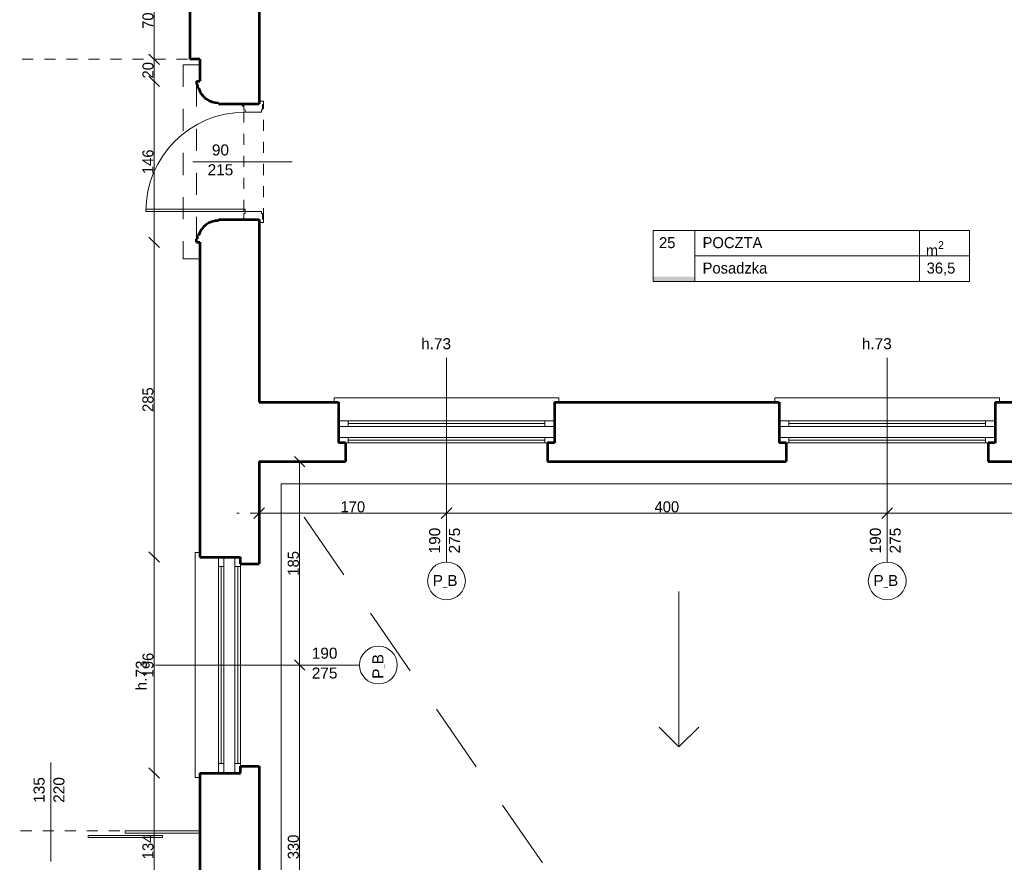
# Model space of a CAD drawing. Header units: inches. Extents: x -21887 to 84279, y -131485 to 67836.
# Tile 56 of 256: x 2047 to 10983, y -4373 to 3269. Entities that reach past the tile are written whole.
import ezdxf

# ---------------------------------------------------------------- set-up
doc = ezdxf.new("R2010")
doc.units = ezdxf.units.IN
doc.header["$MEASUREMENT"] = 0
for name, pattern in [('Dashed', [400, 200, -200]), ('Dashed copy', [200, 100, -100]), ('Long Dashed', [1058.333302, 634.99999, -423.333311])]:
    doc.linetypes.add(name, pattern=pattern)
doc.layers.get('0').update_dxf_attribs({"lineweight": 13})
doc.layers.get('Defpoints').update_dxf_attribs({"lineweight": 13})
for name, color, linetype, lineweight in [('AI_MURY', 7, 'Continuous', 53), ('Dimensioning', 7, 'Continuous', 13), ('DRZWI', 7, 'Continuous', 13), ('Lines', 7, 'Continuous', 13), ('OPISY TABELKI', 7, 'Continuous', 13), ('PODCIAGI', 7, 'Continuous', 13)]:
    doc.layers.add(name, color=color, linetype=linetype, lineweight=lineweight)
doc.styles.add('GENERATED_STYLE_7', font='txt')
doc.styles.add('GENERATED_STYLE_8', font='txt')
doc.styles.add('GENERATED_STYLE_9', font='txt')
doc.styles.add('Style-Courier New', font='txt')
doc.dimstyles.new('Dimstyle_4', dxfattribs={"dimtxt": 100, "dimasz": 95, "dimexe": 0, "dimexo": 0, "dimgap": 0.09, "dimtad": 1, "dimdec": 0, "dimlfac": 0.1, "dimzin": 0, "dimdsep": 46, "dimlunit": 5, "dimtxsty": 'GENERATED_STYLE_7', "dimblk": 'ARROWHEAD_6', "dimcen": 0.09, "dimclrd": 161, "dimclre": 161, "dimclrt": 7, "dimadec": 0, "dimazin": 0, "dimtfac": 1, "dimtdec": 0, "dimtmove": 0, "dimatfit": 3, "dimfxl": 0, "dimtolj": 1, "dimtzin": 0, "dimarcsym": 0})
doc.dimstyles.new('Dimstyle_5', dxfattribs={"dimtxt": 100, "dimasz": 95, "dimexe": 0.18, "dimexo": 0, "dimgap": 0.09, "dimtad": 1, "dimtih": 1, "dimtoh": 1, "dimdec": 0, "dimlfac": 0.1, "dimzin": 0, "dimdsep": 46, "dimlunit": 5, "dimtxsty": 'GENERATED_STYLE_7', "dimblk": 'ARROWHEAD_6', "dimcen": 0.09, "dimclrd": 161, "dimclre": 161, "dimclrt": 7, "dimadec": 0, "dimazin": 0, "dimtfac": 1, "dimtdec": 0, "dimtmove": 0, "dimatfit": 3, "dimfxl": 0, "dimtolj": 1, "dimtzin": 0, "dimarcsym": 0})

# ---------------------------------------------------------------- blocks, each defined once
blk = doc.blocks.new('ARROWHEAD_6')
at = {"color": 0, "linetype": 'Continuous'}
for p, q in [((0, 0), (-1, 0)), ((-0.5, -0.5), (0.5, 0.5))]:
    blk.add_line(p, q, dxfattribs=at)
blk = doc.blocks.new('*U184')
at = {"layer": 'Defpoints', "color": 0, "linetype": 'Continuous'}
for p in [(-270, -21459.3), (57580.5, -21459.3), (56990.5, -24609.3)]:
    blk.add_point(p, dxfattribs=at)
at = {"layer": 'Dimensioning', "color": 161, "linetype": 'Continuous', "lineweight": -2}
for p, q in [((-269.9, -21459.3), (-270, -21459.3)), ((-270, -24514.3), (-270, -21554.3)), ((-269.9, -24609.3), (-270, -24609.3))]:
    blk.add_line(p, q, dxfattribs=at)
at = {"layer": 'Dimensioning', "color": 161, "linetype": 'Continuous', "lineweight": -2, "xscale": 95, "yscale": 95, "zscale": 95}
for p, rotation in [((-270, -21459.3), 90), ((-270, -24609.3), 270)]:
    blk.add_blockref('ARROWHEAD_6', p, dxfattribs=dict(at, rotation=rotation))
at = {"layer": 'Dimensioning', "color": 7, "linetype": 'Continuous', "insert": (-326.3, -23034.3), "char_height": 100, "attachment_point": 5, "rotation": 90, "style": 'GENERATED_STYLE_7'}
blk.add_mtext('315', dxfattribs=at)
blk = doc.blocks.new('*U1771')
at = {"layer": 'Defpoints'}
for p in [(122.4, -22997.2), (122.4, -23034.3), (57973, -22997.2), (57383, -26147.2)]:
    blk.add_point(p, dxfattribs=at)
at = {"layer": 'Dimensioning', "color": 161, "linetype": 'Continuous'}
blk.add_blockref('*U184', (392.5, -1537.9), dxfattribs=at)
blk = doc.blocks.new('*D1914')
at = {"layer": 'Defpoints'}
for p in [(122.4, 0), (122.4, -22997.2), (57973, -22997.2), (57383, -26147.2)]:
    blk.add_point(p, dxfattribs=at)
at = {"layer": 'Dimensioning', "color": 161, "linetype": 'Continuous'}
blk.add_blockref('*U1771', (0, 0), dxfattribs=at)
blk = doc.blocks.new('*U1184')
at = {"layer": 'Defpoints', "color": 0, "linetype": 'Continuous'}
for p in [(4220.5, -1203), (5920.5, -1206), (5920.5, -1206)]:
    blk.add_point(p, dxfattribs=at)
at = {"layer": 'Dimensioning', "color": 161, "linetype": 'Continuous', "lineweight": -2}
for p, q in [((4220.5, -1205.8), (4220.5, -1206.2)), ((4315.5, -1206), (5825.5, -1206)), ((5920.5, -1206), (5920.5, -1206.2))]:
    blk.add_line(p, q, dxfattribs=at)
at = {"layer": 'Dimensioning', "color": 161, "linetype": 'Continuous', "lineweight": -2, "xscale": 95, "yscale": 95, "zscale": 95, "rotation": 180}
blk.add_blockref('ARROWHEAD_6', (4220.5, -1206), dxfattribs=at)
at = {"layer": 'Dimensioning', "color": 161, "linetype": 'Continuous', "lineweight": -2, "xscale": 95, "yscale": 95, "zscale": 95}
blk.add_blockref('ARROWHEAD_6', (5920.5, -1206), dxfattribs=at)
at = {"layer": 'Dimensioning', "color": 7, "linetype": 'Continuous', "insert": (5070.5, -1149.7), "char_height": 100, "attachment_point": 5, "style": 'GENERATED_STYLE_7'}
blk.add_mtext('170', dxfattribs=at)
blk = doc.blocks.new('*D2316')
at = {"layer": 'Defpoints'}
for p in [(4220.5, -1203), (5070.5, -1206), (5920.5, -1206), (5920.5, -1206)]:
    blk.add_point(p, dxfattribs=at)
at = {"layer": 'Dimensioning', "color": 161, "linetype": 'Continuous'}
blk.add_blockref('*U1184', (0, 0), dxfattribs=at)
blk = doc.blocks.new('*U1185')
at = {"layer": 'Defpoints', "color": 0, "linetype": 'Continuous'}
for p in [(5920.5, -1206), (9920.5, -1206), (9920.5, -1206)]:
    blk.add_point(p, dxfattribs=at)
at = {"layer": 'Dimensioning', "color": 161, "linetype": 'Continuous', "lineweight": -2}
for p, q in [((5920.5, -1206), (5920.5, -1206.2)), ((6015.5, -1206), (9825.5, -1206)), ((9920.5, -1206), (9920.5, -1206.2))]:
    blk.add_line(p, q, dxfattribs=at)
at = {"layer": 'Dimensioning', "color": 161, "linetype": 'Continuous', "lineweight": -2, "xscale": 95, "yscale": 95, "zscale": 95, "rotation": 180}
blk.add_blockref('ARROWHEAD_6', (5920.5, -1206), dxfattribs=at)
at = {"layer": 'Dimensioning', "color": 161, "linetype": 'Continuous', "lineweight": -2, "xscale": 95, "yscale": 95, "zscale": 95}
blk.add_blockref('ARROWHEAD_6', (9920.5, -1206), dxfattribs=at)
at = {"layer": 'Dimensioning', "color": 7, "linetype": 'Continuous', "insert": (7920.5, -1149.7), "char_height": 100, "attachment_point": 5, "style": 'GENERATED_STYLE_7'}
blk.add_mtext('400', dxfattribs=at)
blk = doc.blocks.new('*D2317')
at = {"layer": 'Defpoints'}
for p in [(5920.5, -1206), (7920.5, -1206), (9920.5, -1206), (9920.5, -1206)]:
    blk.add_point(p, dxfattribs=at)
at = {"layer": 'Dimensioning', "color": 161, "linetype": 'Continuous'}
blk.add_blockref('*U1185', (0, 0), dxfattribs=at)
blk = doc.blocks.new('*U1186')
at = {"layer": 'Defpoints', "color": 0, "linetype": 'Continuous'}
for p in [(9920.5, -1206), (13920.5, -1206), (13920.5, -1206)]:
    blk.add_point(p, dxfattribs=at)
at = {"layer": 'Dimensioning', "color": 161, "linetype": 'Continuous', "lineweight": -2}
for p, q in [((9920.5, -1206), (9920.5, -1206.2)), ((10015.5, -1206), (13825.5, -1206)), ((13920.5, -1206), (13920.5, -1206.2))]:
    blk.add_line(p, q, dxfattribs=at)
at = {"layer": 'Dimensioning', "color": 161, "linetype": 'Continuous', "lineweight": -2, "xscale": 95, "yscale": 95, "zscale": 95, "rotation": 180}
blk.add_blockref('ARROWHEAD_6', (9920.5, -1206), dxfattribs=at)
at = {"layer": 'Dimensioning', "color": 161, "linetype": 'Continuous', "lineweight": -2, "xscale": 95, "yscale": 95, "zscale": 95}
blk.add_blockref('ARROWHEAD_6', (13920.5, -1206), dxfattribs=at)
at = {"layer": 'Dimensioning', "color": 7, "linetype": 'Continuous', "insert": (11920.5, -1149.7), "char_height": 100, "attachment_point": 5, "style": 'GENERATED_STYLE_7'}
blk.add_mtext('400', dxfattribs=at)
blk = doc.blocks.new('*D2318')
at = {"layer": 'Defpoints'}
for p in [(9920.5, -1206), (11920.5, -1206), (13920.5, -1206), (13920.5, -1206)]:
    blk.add_point(p, dxfattribs=at)
at = {"layer": 'Dimensioning', "color": 161, "linetype": 'Continuous'}
blk.add_blockref('*U1186', (0, 0), dxfattribs=at)
blk = doc.blocks.new('*U376')
at = {"layer": 'Defpoints', "color": 0, "linetype": 'Continuous'}
for p in [(-3768.9, -23758.2), (61880.5, -23758.2), (62095.5, -27324.3)]:
    blk.add_point(p, dxfattribs=at)
at = {"layer": 'Dimensioning', "color": 161, "linetype": 'Continuous', "lineweight": -2}
for p, q in [((-3768.7, -23758.2), (-3768.9, -23758.2)), ((-3768.9, -27229.3), (-3768.9, -23853.2)), ((-3768.7, -27324.3), (-3768.9, -27324.3))]:
    blk.add_line(p, q, dxfattribs=at)
at = {"layer": 'Dimensioning', "color": 161, "linetype": 'Continuous', "lineweight": -2, "xscale": 95, "yscale": 95, "zscale": 95}
for p, rotation in [((-3768.9, -23758.2), 90), ((-3768.9, -27324.3), 270)]:
    blk.add_blockref('ARROWHEAD_6', p, dxfattribs=dict(at, rotation=rotation))
at = {"layer": 'Dimensioning', "color": 7, "linetype": 'Continuous', "insert": (-3825.2, -25541.2), "char_height": 100, "attachment_point": 5, "rotation": 90, "style": 'GENERATED_STYLE_7'}
blk.add_mtext('357', dxfattribs=at)
blk = doc.blocks.new('*U1772')
at = {"layer": 'Defpoints'}
for p in [(-2777.6, -24404.3), (62871.9, -24404.3), (-2777.6, -25541.2), (63086.9, -27970.5)]:
    blk.add_point(p, dxfattribs=at)
at = {"layer": 'Dimensioning', "color": 161, "linetype": 'Continuous'}
blk.add_blockref('*U376', (991.3, -646.2), dxfattribs=at)
blk = doc.blocks.new('*D2396')
at = {"layer": 'Defpoints'}
for p in [(-2777.6, 0), (-2777.6, -24404.3), (62871.9, -24404.3), (63086.9, -27970.5)]:
    blk.add_point(p, dxfattribs=at)
at = {"layer": 'Dimensioning', "color": 161, "linetype": 'Continuous'}
blk.add_blockref('*U1772', (0, 0), dxfattribs=at)
blk = doc.blocks.new('*U377')
at = {"layer": 'Defpoints', "color": 0, "linetype": 'Continuous'}
for p in [(-3768.9, -21459.3), (61832.4, -21459.3), (61880.5, -23758.2)]:
    blk.add_point(p, dxfattribs=at)
at = {"layer": 'Dimensioning', "color": 161, "linetype": 'Continuous', "lineweight": -2}
for p, q in [((-3768.7, -21459.3), (-3768.9, -21459.3)), ((-3768.9, -23663.2), (-3768.9, -21554.3)), ((-3768.7, -23758.2), (-3768.9, -23758.2))]:
    blk.add_line(p, q, dxfattribs=at)
at = {"layer": 'Dimensioning', "color": 161, "linetype": 'Continuous', "lineweight": -2, "xscale": 95, "yscale": 95, "zscale": 95}
for p, rotation in [((-3768.9, -21459.3), 90), ((-3768.9, -23758.2), 270)]:
    blk.add_blockref('ARROWHEAD_6', p, dxfattribs=dict(at, rotation=rotation))
at = {"layer": 'Dimensioning', "color": 7, "linetype": 'Continuous', "insert": (-3825.2, -22608.7), "char_height": 100, "attachment_point": 5, "rotation": 90, "style": 'GENERATED_STYLE_7'}
blk.add_mtext('230', dxfattribs=at)
blk = doc.blocks.new('*U1773')
at = {"layer": 'Defpoints'}
for p in [(-3488.6, -22004), (62112.7, -22004), (-3488.6, -22608.7), (62160.9, -24302.8)]:
    blk.add_point(p, dxfattribs=at)
at = {"layer": 'Dimensioning', "color": 161, "linetype": 'Continuous'}
blk.add_blockref('*U377', (280.3, -544.7), dxfattribs=at)
blk = doc.blocks.new('*D2397')
at = {"layer": 'Defpoints'}
for p in [(-3488.6, 0), (-3488.6, -22004), (62112.7, -22004), (62160.9, -24302.8)]:
    blk.add_point(p, dxfattribs=at)
at = {"layer": 'Dimensioning', "color": 161, "linetype": 'Continuous'}
blk.add_blockref('*U1773', (0, 0), dxfattribs=at)
blk = doc.blocks.new('*U411')
at = {"layer": 'Defpoints', "color": 0, "linetype": 'Continuous'}
for p in [(4587.2, -2584.3), (53040.5, -2584.3), (53040.5, -5884.3)]:
    blk.add_point(p, dxfattribs=at)
at = {"layer": 'Dimensioning', "color": 161, "linetype": 'Continuous', "lineweight": -2}
for p, q in [((4587.4, -2584.3), (4587.2, -2584.3)), ((4587.2, -5789.3), (4587.2, -2679.3)), ((4587.4, -5884.3), (4587.2, -5884.3))]:
    blk.add_line(p, q, dxfattribs=at)
at = {"layer": 'Dimensioning', "color": 161, "linetype": 'Continuous', "lineweight": -2, "xscale": 95, "yscale": 95, "zscale": 95}
for p, rotation in [((4587.2, -2584.3), 90), ((4587.2, -5884.3), 270)]:
    blk.add_blockref('ARROWHEAD_6', p, dxfattribs=dict(at, rotation=rotation))
at = {"layer": 'Dimensioning', "color": 7, "linetype": 'Continuous', "insert": (4530.9, -4234.3), "char_height": 100, "attachment_point": 5, "rotation": 90, "style": 'GENERATED_STYLE_7'}
blk.add_mtext('330', dxfattribs=at)
blk = doc.blocks.new('*D2509')
at = {"layer": 'Defpoints'}
for p in [(4587.2, -2584.3), (53040.5, -2584.3), (4587.2, -4234.3), (53040.5, -5884.3)]:
    blk.add_point(p, dxfattribs=at)
at = {"layer": 'Dimensioning', "color": 161, "linetype": 'Continuous'}
blk.add_blockref('*U411', (0, 0), dxfattribs=at)
blk = doc.blocks.new('*U412')
at = {"layer": 'Defpoints', "color": 0, "linetype": 'Continuous'}
for p in [(4587.2, -739.3), (53240.5, -739.3), (53040.5, -2584.3)]:
    blk.add_point(p, dxfattribs=at)
at = {"layer": 'Dimensioning', "color": 161, "linetype": 'Continuous', "lineweight": -2}
for p, q in [((4587.4, -739.3), (4587.2, -739.3)), ((4587.2, -2489.3), (4587.2, -834.3)), ((4587.4, -2584.3), (4587.2, -2584.3))]:
    blk.add_line(p, q, dxfattribs=at)
at = {"layer": 'Dimensioning', "color": 161, "linetype": 'Continuous', "lineweight": -2, "xscale": 95, "yscale": 95, "zscale": 95}
for p, rotation in [((4587.2, -739.3), 90), ((4587.2, -2584.3), 270)]:
    blk.add_blockref('ARROWHEAD_6', p, dxfattribs=dict(at, rotation=rotation))
at = {"layer": 'Dimensioning', "color": 7, "linetype": 'Continuous', "insert": (4530.9, -1661.8), "char_height": 100, "attachment_point": 5, "rotation": 90, "style": 'GENERATED_STYLE_7'}
blk.add_mtext('185', dxfattribs=at)
blk = doc.blocks.new('*D2510')
at = {"layer": 'Defpoints'}
for p in [(4587.2, -739.3), (53240.5, -739.3), (4587.2, -1661.8), (53040.5, -2584.3)]:
    blk.add_point(p, dxfattribs=at)
at = {"layer": 'Dimensioning', "color": 161, "linetype": 'Continuous'}
blk.add_blockref('*U412', (0, 0), dxfattribs=at)
blk = doc.blocks.new('*U943')
at = {"layer": 'Defpoints', "color": 0, "linetype": 'Continuous'}
for p in [(3267.9, -3564.3), (3680.5, -3564.3), (3680.5, -4904.3)]:
    blk.add_point(p, dxfattribs=at)
at = {"layer": 'Dimensioning', "color": 161, "linetype": 'Continuous', "lineweight": -2}
for p, q in [((3268.1, -3564.3), (3267.9, -3564.3)), ((3267.9, -4809.3), (3267.9, -3659.3)), ((3268.1, -4904.3), (3267.9, -4904.3))]:
    blk.add_line(p, q, dxfattribs=at)
at = {"layer": 'Dimensioning', "color": 161, "linetype": 'Continuous', "lineweight": -2, "xscale": 95, "yscale": 95, "zscale": 95}
for p, rotation in [((3267.9, -3564.3), 90), ((3267.9, -4904.3), 270)]:
    blk.add_blockref('ARROWHEAD_6', p, dxfattribs=dict(at, rotation=rotation))
at = {"layer": 'Dimensioning', "color": 7, "linetype": 'Continuous', "insert": (3211.6, -4234.3), "char_height": 100, "attachment_point": 5, "rotation": 90, "style": 'GENERATED_STYLE_7'}
blk.add_mtext('134', dxfattribs=at)
blk = doc.blocks.new('*D3502')
at = {"layer": 'Defpoints'}
for p in [(3267.9, -3564.3), (3680.5, -3564.3), (3267.9, -4234.3), (3680.5, -4904.3)]:
    blk.add_point(p, dxfattribs=at)
at = {"layer": 'Dimensioning', "color": 161, "linetype": 'Continuous'}
blk.add_blockref('*U943', (0, 0), dxfattribs=at)
blk = doc.blocks.new('*U944')
at = {"layer": 'Defpoints', "color": 0, "linetype": 'Continuous'}
for p in [(3267.9, -1604.3), (3680.5, -1604.3), (3680.5, -3564.3)]:
    blk.add_point(p, dxfattribs=at)
at = {"layer": 'Dimensioning', "color": 161, "linetype": 'Continuous', "lineweight": -2}
for p, q in [((3268.1, -1604.3), (3267.9, -1604.3)), ((3267.9, -3469.3), (3267.9, -1699.3)), ((3268.1, -3564.3), (3267.9, -3564.3))]:
    blk.add_line(p, q, dxfattribs=at)
at = {"layer": 'Dimensioning', "color": 161, "linetype": 'Continuous', "lineweight": -2, "xscale": 95, "yscale": 95, "zscale": 95}
for p, rotation in [((3267.9, -1604.3), 90), ((3267.9, -3564.3), 270)]:
    blk.add_blockref('ARROWHEAD_6', p, dxfattribs=dict(at, rotation=rotation))
at = {"layer": 'Dimensioning', "color": 7, "linetype": 'Continuous', "insert": (3211.6, -2584.3), "char_height": 100, "attachment_point": 5, "rotation": 90, "style": 'GENERATED_STYLE_7'}
blk.add_mtext('196', dxfattribs=at)
blk = doc.blocks.new('*D3503')
at = {"layer": 'Defpoints'}
for p in [(3267.9, -1604.3), (3680.5, -1604.3), (3267.9, -2584.3), (3680.5, -3564.3)]:
    blk.add_point(p, dxfattribs=at)
at = {"layer": 'Dimensioning', "color": 161, "linetype": 'Continuous'}
blk.add_blockref('*U944', (0, 0), dxfattribs=at)
blk = doc.blocks.new('*U945')
at = {"layer": 'Defpoints', "color": 0, "linetype": 'Continuous'}
for p in [(3267.9, 1250.7), (3680.5, 1250.7), (3680.5, -1604.3)]:
    blk.add_point(p, dxfattribs=at)
at = {"layer": 'Dimensioning', "color": 161, "linetype": 'Continuous', "lineweight": -2}
for p, q in [((3268.1, 1250.7), (3267.9, 1250.7)), ((3267.9, -1509.3), (3267.9, 1155.7)), ((3268.1, -1604.3), (3267.9, -1604.3))]:
    blk.add_line(p, q, dxfattribs=at)
at = {"layer": 'Dimensioning', "color": 161, "linetype": 'Continuous', "lineweight": -2, "xscale": 95, "yscale": 95, "zscale": 95}
for p, rotation in [((3267.9, 1250.7), 90), ((3267.9, -1604.3), 270)]:
    blk.add_blockref('ARROWHEAD_6', p, dxfattribs=dict(at, rotation=rotation))
at = {"layer": 'Dimensioning', "color": 7, "linetype": 'Continuous', "insert": (3211.6, -176.8), "char_height": 100, "attachment_point": 5, "rotation": 90, "style": 'GENERATED_STYLE_7'}
blk.add_mtext('285', dxfattribs=at)
blk = doc.blocks.new('*D3504')
at = {"layer": 'Defpoints'}
for p in [(3267.9, 1250.7), (3680.5, 1250.7), (3267.9, -176.8), (3680.5, -1604.3)]:
    blk.add_point(p, dxfattribs=at)
at = {"layer": 'Dimensioning', "color": 161, "linetype": 'Continuous'}
blk.add_blockref('*U945', (0, 0), dxfattribs=at)
blk = doc.blocks.new('*U946')
at = {"layer": 'Defpoints', "color": 0, "linetype": 'Continuous'}
for p in [(3267.9, 2710.7), (3680.5, 2710.7), (3680.5, 1250.7)]:
    blk.add_point(p, dxfattribs=at)
at = {"layer": 'Dimensioning', "color": 161, "linetype": 'Continuous', "lineweight": -2}
for p, q in [((3268.1, 2710.7), (3267.9, 2710.7)), ((3267.9, 1345.7), (3267.9, 2615.7)), ((3268.1, 1250.7), (3267.9, 1250.7))]:
    blk.add_line(p, q, dxfattribs=at)
at = {"layer": 'Dimensioning', "color": 161, "linetype": 'Continuous', "lineweight": -2, "xscale": 95, "yscale": 95, "zscale": 95}
for p, rotation in [((3267.9, 2710.7), 90), ((3267.9, 1250.7), 270)]:
    blk.add_blockref('ARROWHEAD_6', p, dxfattribs=dict(at, rotation=rotation))
at = {"layer": 'Dimensioning', "color": 7, "linetype": 'Continuous', "insert": (3211.6, 1980.7), "char_height": 100, "attachment_point": 5, "rotation": 90, "style": 'GENERATED_STYLE_7'}
blk.add_mtext('146', dxfattribs=at)
blk = doc.blocks.new('*D3505')
at = {"layer": 'Defpoints'}
for p in [(3267.9, 2710.7), (3680.5, 2710.7), (3267.9, 1980.7), (3680.5, 1250.7)]:
    blk.add_point(p, dxfattribs=at)
at = {"layer": 'Dimensioning', "color": 161, "linetype": 'Continuous'}
blk.add_blockref('*U946', (0, 0), dxfattribs=at)
blk = doc.blocks.new('*U947')
at = {"layer": 'Defpoints', "color": 0, "linetype": 'Continuous'}
for p in [(3267.9, 2910.7), (3680.5, 2910.7), (3680.5, 2710.7)]:
    blk.add_point(p, dxfattribs=at)
at = {"layer": 'Dimensioning', "color": 161, "linetype": 'Continuous', "lineweight": -2}
for p, q in [((3268.1, 2910.7), (3267.9, 2910.7)), ((3267.9, 2805.7), (3267.9, 2815.7)), ((3268.1, 2710.7), (3267.9, 2710.7))]:
    blk.add_line(p, q, dxfattribs=at)
at = {"layer": 'Dimensioning', "color": 161, "linetype": 'Continuous', "lineweight": -2, "xscale": 95, "yscale": 95, "zscale": 95}
for p, rotation in [((3267.9, 2910.7), 90), ((3267.9, 2710.7), 270)]:
    blk.add_blockref('ARROWHEAD_6', p, dxfattribs=dict(at, rotation=rotation))
at = {"layer": 'Dimensioning', "color": 7, "linetype": 'Continuous', "insert": (3211.6, 2810.7), "char_height": 100, "attachment_point": 5, "rotation": 90, "style": 'GENERATED_STYLE_7'}
blk.add_mtext('20', dxfattribs=at)
blk = doc.blocks.new('*D3506')
at = {"layer": 'Defpoints'}
for p in [(3267.9, 2910.7), (3680.5, 2910.7), (3267.9, 2810.7), (3680.5, 2710.7)]:
    blk.add_point(p, dxfattribs=at)
at = {"layer": 'Dimensioning', "color": 161, "linetype": 'Continuous'}
blk.add_blockref('*U947', (0, 0), dxfattribs=at)
blk = doc.blocks.new('*U948')
at = {"layer": 'Defpoints', "color": 0, "linetype": 'Continuous'}
for p in [(3267.9, 3610.7), (3680.5, 3610.7), (3680.5, 2910.7)]:
    blk.add_point(p, dxfattribs=at)
at = {"layer": 'Dimensioning', "color": 161, "linetype": 'Continuous', "lineweight": -2}
for p, q in [((3268.1, 3610.7), (3267.9, 3610.7)), ((3267.9, 3005.7), (3267.9, 3515.7)), ((3268.1, 2910.7), (3267.9, 2910.7))]:
    blk.add_line(p, q, dxfattribs=at)
at = {"layer": 'Dimensioning', "color": 161, "linetype": 'Continuous', "lineweight": -2, "xscale": 95, "yscale": 95, "zscale": 95}
for p, rotation in [((3267.9, 3610.7), 90), ((3267.9, 2910.7), 270)]:
    blk.add_blockref('ARROWHEAD_6', p, dxfattribs=dict(at, rotation=rotation))
at = {"layer": 'Dimensioning', "color": 7, "linetype": 'Continuous', "insert": (3211.6, 3260.7), "char_height": 100, "attachment_point": 5, "rotation": 90, "style": 'GENERATED_STYLE_7'}
blk.add_mtext('70', dxfattribs=at)
blk = doc.blocks.new('*D3507')
at = {"layer": 'Defpoints'}
for p in [(3267.9, 3610.7), (3680.5, 3610.7), (3267.9, 3260.7), (3680.5, 2910.7)]:
    blk.add_point(p, dxfattribs=at)
at = {"layer": 'Dimensioning', "color": 161, "linetype": 'Continuous'}
blk.add_blockref('*U948', (0, 0), dxfattribs=at)

msp = doc.modelspace()

# ---------------------------------------------------------------- hatches: boundary and pattern name
at = {"layer": 'OPISY TABELKI', "extrusion": (0, 0, -1)}
msp.add_hatch(color=7, dxfattribs=at).paths.add_polyline_path([(-8173.2, 895.9), (-8173.2, 938.1), (-7796.8, 938.1), (-7796.8, 895.9)], flags=16)

# ---------------------------------------------------------------- linework, layer by layer
at = {"layer": 'AI_MURY', "color": 7, "linetype": 'Continuous'}
for p, q in [((4220.5, 3930.7), (4220.5, 2505.7)), ((3590.5, 3610.7), (3590.5, 2910.7)), ((3680.5, 2910.7), (3590.5, 2910.7)), ((3680.5, 2910.7), (3680.5, 2710.7)), ((3650.5, 2710.7), (3680.5, 2710.7)), ((3650.5, 2710.7), (3650.5, 2680.7)), ((3660.5, 2680.7), (3650.5, 2680.7)), ((3660.5, 2680.7), (3660.5, 2650.7)), ((3670.5, 2650.7), (3660.5, 2650.7)), ((3850.5, 2505.7), (3850.5, 2515.7)), ((3850.5, 2505.7), (4220.5, 2505.7)), ((3850.5, 1455.7), (3850.5, 1445.7)), ((3850.5, 1455.7), (4220.5, 1455.7)), ((4220.5, 1455.7), (4220.5, -199.3)), ((3660.5, 1280.7), (3650.5, 1280.7)), ((3650.5, 1250.7), (3650.5, 1280.7)), ((3670.5, 1310.7), (3660.5, 1310.7)), ((3660.5, 1280.7), (3660.5, 1310.7)), ((3650.5, 1250.7), (3680.5, 1250.7)), ((3680.5, 1250.7), (3680.5, -1604.3)), ((4220.5, -199.3), (4940.5, -199.3)), ((4940.5, -199.3), (4940.5, -569.3)), ((6900.5, -199.3), (6900.5, -569.3)), ((6900.5, -199.3), (8940.5, -199.3)), ((8940.5, -199.3), (8940.5, -569.3)), ((10900.5, -199.3), (10900.5, -569.3)), ((10900.5, -199.3), (12940.5, -199.3)), ((5003, -569.3), (4940.5, -569.3)), ((5003, -569.3), (5003, -739.3)), ((6838, -569.3), (6838, -739.3)), ((6900.5, -569.3), (6838, -569.3)), ((9003, -569.3), (8940.5, -569.3)), ((9003, -569.3), (9003, -739.3)), ((10838, -569.3), (10838, -739.3)), ((10900.5, -569.3), (10838, -569.3)), ((4220.5, -739.3), (4220.5, -1666.8)), ((4220.5, -739.3), (5003, -739.3)), ((6838, -739.3), (9003, -739.3)), ((10838, -739.3), (13003, -739.3)), ((3680.5, -1604.3), (4050.5, -1604.3)), ((4050.5, -1666.8), (4050.5, -1604.3)), ((4050.5, -1666.8), (4220.5, -1666.8)), ((3680.5, -3564.3), (4050.5, -3564.3)), ((3680.5, -3564.3), (3680.5, -4904.3)), ((4050.5, -3501.8), (4220.5, -3501.8)), ((4050.5, -3564.3), (4050.5, -3501.8)), ((4220.5, -3501.8), (4220.5, -4966.8))]:
    msp.add_line(p, q, dxfattribs=at)
for centre, radius, start, end in [((3845.1, 2695.7), 180, 194.44004, 271.72608), ((4082, 2505.7), 15, 180, 270), ((3845.1, 1265.8), 180, 88.27392, 165.55996)]:
    msp.add_arc(centre, radius, start, end, dxfattribs=at)
at = {"layer": 'DRZWI', "color": 220, "linetype": 'Continuous'}
for p, q in [((5920.5, -1649.7), (5920.5, 201.1)), ((9920.5, -1649.7), (9920.5, 201.1)), ((5028, -369.3), (4940.5, -369.3)), ((5028, -419.3), (4940.5, -419.3)), ((5028, -369.3), (5028, -419.3)), ((6813, -369.3), (5028, -369.3)), ((6813, -394.3), (5028, -394.3)), ((6813, -419.3), (5028, -419.3)), ((6813, -369.3), (6900.5, -369.3)), ((6813, -369.3), (6813, -419.3)), ((6813, -419.3), (6900.5, -419.3)), ((9028, -369.3), (8940.5, -369.3)), ((9028, -419.3), (8940.5, -419.3)), ((9028, -369.3), (9028, -419.3)), ((10813, -369.3), (9028, -369.3)), ((10813, -394.3), (9028, -394.3)), ((10813, -419.3), (9028, -419.3)), ((10813, -369.3), (10900.5, -369.3)), ((10813, -369.3), (10813, -419.3)), ((10813, -419.3), (10900.5, -419.3)), ((5028, -519.3), (4940.5, -519.3)), ((5028, -519.3), (5028, -569.3)), ((6813, -519.3), (5028, -519.3)), ((6813, -519.3), (6900.5, -519.3)), ((6813, -519.3), (6813, -569.3)), ((9028, -519.3), (8940.5, -519.3)), ((9028, -519.3), (9028, -569.3)), ((10813, -519.3), (9028, -519.3)), ((10813, -519.3), (10900.5, -519.3)), ((10813, -519.3), (10813, -569.3)), ((5028, -569.3), (5003, -569.3)), ((6813, -544.3), (5028, -544.3)), ((6813, -569.3), (5028, -569.3)), ((6813, -569.3), (6838, -569.3)), ((9028, -569.3), (9003, -569.3)), ((10813, -544.3), (9028, -544.3)), ((10813, -569.3), (9028, -569.3)), ((10813, -569.3), (10838, -569.3)), ((3850.5, -1691.8), (3850.5, -1604.3)), ((3900.5, -1691.8), (3900.5, -1604.3)), ((4000.5, -1691.8), (4000.5, -1604.3)), ((3850.5, -1691.8), (3900.5, -1691.8)), ((3850.5, -3476.8), (3850.5, -1691.8)), ((3875.5, -3476.8), (3875.5, -1691.8)), ((3900.5, -3476.8), (3900.5, -1691.8)), ((4000.5, -1691.8), (4050.5, -1691.8)), ((4000.5, -3476.8), (4000.5, -1691.8)), ((4025.5, -3476.8), (4025.5, -1691.8)), ((4050.5, -1691.8), (4050.5, -1666.8)), ((4050.5, -3476.8), (4050.5, -1691.8)), ((5130.9, -2584.3), (3280.1, -2584.3)), ((3850.5, -3476.8), (3850.5, -3564.3)), ((3850.5, -3476.8), (3900.5, -3476.8)), ((3900.5, -3476.8), (3900.5, -3564.3)), ((4000.5, -3476.8), (4000.5, -3564.3)), ((4000.5, -3476.8), (4050.5, -3476.8)), ((4050.5, -3476.8), (4050.5, -3501.8))]:
    msp.add_line(p, q, dxfattribs=at)
at = {"layer": 'DRZWI', "color": 251, "linetype": 'Continuous'}
for p, q in [((6940.5, -159.3), (4900.5, -159.3)), ((4900.5, -199.3), (4900.5, -159.3)), ((6940.5, -199.3), (6940.5, -159.3)), ((10940.5, -159.3), (8900.5, -159.3)), ((8900.5, -199.3), (8900.5, -159.3)), ((10940.5, -199.3), (10940.5, -159.3)), ((4420.5, -939.3), (16969.4, -939.3)), ((4420.5, -14169.3), (4420.5, -939.3)), ((3640.5, -3604.3), (3640.5, -1564.3)), ((3680.5, -1564.3), (3640.5, -1564.3)), ((3680.5, -3604.3), (3640.5, -3604.3))]:
    msp.add_line(p, q, dxfattribs=at)
at = {"layer": 'DRZWI', "color": 9, "linetype": 'Dashed copy'}
msp.add_line((20239.7, -1206), (4017.1, -1206), dxfattribs=at)
at = {"layer": 'DRZWI', "color": 220, "linetype": 'Continuous'}
for centre in [(5920.6, -1821), (9920.6, -1821), (5302.2, -2584.2)]:
    msp.add_circle(centre, 171.3, dxfattribs=at)
at = {"layer": 'Lines', "color": 49, "linetype": 'Dashed'}
for p, q in [((3680.5, 2860.7), (3530.5, 2860.7)), ((3680.5, 1100.7), (3530.5, 1100.7))]:
    msp.add_line(p, q, dxfattribs=at)
at = {"layer": 'Lines', "color": 5, "linetype": 'Continuous'}
for p, q in [((4260.5, 2530.7), (4220.5, 2530.7)), ((4260.5, 2500.7), (4260.5, 2530.7)), ((4260.5, 2500.7), (4250.5, 2500.7)), ((4260.5, 1430.7), (4220.5, 1430.7)), ((4260.5, 1460.7), (4250.5, 1460.7)), ((4260.5, 1460.7), (4260.5, 1430.7))]:
    msp.add_line(p, q, dxfattribs=at)
at = {"layer": 'Lines', "color": 7, "linetype": 'Continuous'}
msp.add_arc((4082, 1455.7), 15, 90, 180, dxfattribs=at)
at = {"layer": 'OPISY TABELKI', "color": 7, "linetype": 'Continuous'}
for p, q in [((7796.8, 1356.7), (7796.8, 895.9)), ((7796.8, 1356.7), (10666.6, 1356.7)), ((8173.2, 1356.7), (8173.2, 895.9)), ((10212.5, 1356.7), (10212.5, 895.9)), ((10666.6, 1356.7), (10666.6, 895.9)), ((8173.2, 1126.3), (10666.6, 1126.3)), ((7796.8, 895.9), (10666.6, 895.9))]:
    msp.add_line(p, q, dxfattribs=at)
at = {"layer": 'PODCIAGI', "color": 7, "linetype": 'Dashed copy'}
msp.add_line((1070.5, 2910.7), (3598.2, 2910.7), dxfattribs=at)
at = {"layer": 'PODCIAGI', "color": 49, "linetype": 'Dashed'}
msp.add_line((3530.5, 2860.7), (3530.5, 1100.7), dxfattribs=at)
at = {"layer": 'PODCIAGI', "color": 7, "linetype": 'Dashed'}
msp.add_line((3650.5, 2680.7), (3650.5, 1280.7), dxfattribs=at)
at = {"layer": 'PODCIAGI', "color": 5, "linetype": 'Continuous'}
for p, q in [((4082, 2450.7), (4082, 2490.7)), ((4082, 2450.7), (4092, 2450.7)), ((4092, 2450.7), (4092, 2430.7)), ((4092, 2430.7), (4240.5, 2430.7)), ((4240.5, 2450.7), (4240.5, 2430.7)), ((4250.5, 2450.7), (4240.5, 2450.7)), ((4250.5, 2450.7), (4250.5, 2500.7)), ((3618.8, 1980.7), (4518.8, 1980.7)), ((3192, 1550.7), (4092, 1550.7)), ((3192, 1550.7), (3192, 1530.7)), ((3192, 1530.7), (4092, 1530.7)), ((4092, 1550.7), (4092, 1530.7)), ((4092, 1530.7), (4240.5, 1530.7)), ((4092, 1510.7), (4092, 1530.7)), ((4240.5, 1510.7), (4240.5, 1530.7)), ((4082, 1510.7), (4092, 1510.7)), ((4082, 1510.7), (4082, 1470.7)), ((4250.5, 1510.7), (4240.5, 1510.7)), ((4250.5, 1510.7), (4250.5, 1460.7)), ((2330.5, -3467.5), (2330.5, -4367.5)), ((3005.5, -4089.3), (3680.5, -4089.3)), ((3005.5, -4089.3), (3005.5, -4109.3)), ((3005.5, -4109.3), (3680.5, -4109.3)), ((2668, -4149.3), (2668, -4129.3)), ((3343, -4129.3), (2668, -4129.3)), ((3343, -4149.3), (2668, -4149.3)), ((3343, -4149.3), (3343, -4129.3))]:
    msp.add_line(p, q, dxfattribs=at)
at = {"layer": 'PODCIAGI', "color": 5, "linetype": 'Dashed copy'}
for p, q in [((4082, 1535.7), (4082, 2450.7)), ((4260.5, 1460.7), (4260.5, 2500.7)), ((1655.5, -4089.3), (3005.5, -4089.3))]:
    msp.add_line(p, q, dxfattribs=at)
at = {"layer": 'PODCIAGI', "color": 251, "linetype": 'Long Dashed'}
msp.add_line((6790.5, -4379.3), (4420.5, -939.3), dxfattribs=at)
at = {"layer": 'PODCIAGI', "color": 251, "linetype": 'Continuous'}
for p, q in [((8030.5, -1918.5), (8030.5, -3326)), ((8030.5, -3326), (7851.2, -3146.7)), ((8030.5, -3326), (8209.8, -3146.7))]:
    msp.add_line(p, q, dxfattribs=at)
at = {"layer": 'PODCIAGI', "color": 7, "linetype": 'Continuous'}
msp.add_arc((4092, 1530.7), 900, 90, 180, dxfattribs=at)

# ---------------------------------------------------------------- texts
at = {"layer": 'DRZWI', "color": 220, "char_height": 100, "attachment_point": 1, "style": 'GENERATED_STYLE_7'}
for s, insert, width in [('\\fArial|b0|i0|c238|p39;h.73', (5690.1, 380.7), 460.863), ('\\fArial|b0|i0|c238|p39;h.73', (9690.1, 380.7), 460.863), ('\\fArial|b0|i0|c238|p39;P\\H50.000000;_\\H100.000000;B', (5795.7, -1767.4), 460.117), ('\\fArial|b0|i0|c238|p39;P\\H50.000000;_\\H100.000000;B', (9795.7, -1767.4), 460.117)]:
    msp.add_mtext(s, dxfattribs=dict(at, insert=insert, width=width))
at = {"layer": 'DRZWI', "color": 220, "char_height": 100, "width": 355.178, "attachment_point": 1, "rotation": 90, "line_spacing_factor": 1.079165, "style": 'GENERATED_STYLE_7'}
for insert in [(5762.9, -1571.8), (9762.9, -1571.8)]:
    msp.add_mtext('\\fArial|b0|i0|c238|p39;190\\P275', dxfattribs=dict(at, insert=insert))
at = {"layer": 'DRZWI', "color": 220, "insert": (4697.8, -2426.7), "char_height": 100, "width": 355.178, "attachment_point": 1, "line_spacing_factor": 1.079165, "style": 'GENERATED_STYLE_7'}
msp.add_mtext('\\fArial|b0|i0|c238|p39;190\\P275', dxfattribs=at)
at = {"layer": 'DRZWI', "color": 220, "char_height": 100, "attachment_point": 1, "rotation": 90, "style": 'GENERATED_STYLE_7'}
for s, insert, width in [('\\fArial|b0|i0|c238|p39;P\\H50.000000;_\\H100.000000;B', (5248.6, -2709.1), 460.117), ('\\fArial|b0|i0|c238|p39;h.73', (3100.5, -2814.7), 460.863)]:
    msp.add_mtext(s, dxfattribs=dict(at, insert=insert, width=width))
at = {"layer": 'OPISY TABELKI', "color": 7, "char_height": 100, "attachment_point": 1}
for s, insert, width, style in [('25', (7849.5, 1297.2), 323.775, 'GENERATED_STYLE_8'), ('POCZTA     ', (8245.1, 1297.2), 2409.415, 'GENERATED_STYLE_9'), ('\\A1;m\\H70.000000;\\S2^  ;', (10271.4, 1260.6), 323.775, 'GENERATED_STYLE_9'), ('Posadzka     ', (8245.1, 1066.8), 2409.415, 'GENERATED_STYLE_9'), (' 36,5           ', (10241.6, 1066.8), 424.969, 'GENERATED_STYLE_9')]:
    msp.add_mtext(s, dxfattribs=dict(at, insert=insert, width=width, style=style))
at = {"layer": 'PODCIAGI', "color": 5, "insert": (3868.9, 2138.3), "char_height": 100, "width": 704.483, "attachment_point": 2, "line_spacing_factor": 1.079165, "style": 'GENERATED_STYLE_7'}
msp.add_mtext('\\fArial|b0|i0|c238|p39;90\\P215', dxfattribs=at)
at = {"layer": 'PODCIAGI', "color": 5, "insert": (2172.9, -3717.6), "char_height": 100, "width": 704.483, "attachment_point": 2, "rotation": 90, "line_spacing_factor": 1.079165, "style": 'GENERATED_STYLE_7'}
msp.add_mtext('\\fArial|b0|i0|c238|p39;135\\P220', dxfattribs=at)

# ---------------------------------------------------------------- dimensions: what is measured, and where the dimension line sits
at = {"layer": 'Dimensioning', "color": 161, "linetype": 'Continuous'}
for base, p1, p2, picture, middle in [((3267.9, 3610.7), (3680.5, 2910.7), (3680.5, 3610.7), '*D3507', (3267.9, 3260.7)), ((3267.9, 2910.7), (3680.5, 2710.7), (3680.5, 2910.7), '*D3506', (3267.9, 2810.7)), ((3267.9, 2710.7), (3680.5, 1250.7), (3680.5, 2710.7), '*D3505', (3267.9, 1980.7)), ((3267.9247043, 1250.7131048), (3680.5180538, -1604.2868952), (3680.5180538, 1250.7131048), '*D3504', (3267.9247043, -176.7868952)), ((-3488.6, -22004), (62160.9, -24302.8), (62112.7, -22004), '*D2397', (-3488.6, 0)), ((-2777.6, -24404.3), (63086.9, -27970.5), (62871.9, -24404.3), '*D2396', (-2777.6, 0)), ((122.4, -22997.2), (57383, -26147.2), (57973, -22997.2), '*D1914', (122.4, 0)), ((4587.2322323, -739.2868952), (53040.5180538, -2584.2868952), (53240.5180538, -739.2868952), '*D2510', (4587.2322323, -1661.7868952)), ((3267.9, -1604.3), (3680.5, -3564.3), (3680.5, -1604.3), '*D3503', (3267.9, -2584.3)), ((4587.2, -2584.3), (53040.5, -5884.3), (53040.5, -2584.3), '*D2509', (4587.2, -4234.3)), ((3267.9, -3564.3), (3680.5, -4904.3), (3680.5, -3564.3), '*D3502', (3267.9, -4234.3))]:
    dim = msp.add_linear_dim(base=base, p1=p1, p2=p2, angle=90, dimstyle='Dimstyle_4', override={"dimtxsty": 'Style-Courier New', "dimclrd": 0, "dimclre": 161, "dimlwe": 0}, dxfattribs=at)
    dim.commit()
    dim.dimension.update_dxf_attribs({"geometry": picture, "text_midpoint": middle, "dimtype": 128})
for base, p1, p2, picture, middle in [((5920.5, -1206), (4220.5, -1203), (5920.5, -1206), '*D2316', (5070.5, -1206)), ((9920.5, -1206), (5920.5, -1206), (9920.5, -1206), '*D2317', (7920.5, -1206)), ((13920.5, -1206), (9920.5, -1206), (13920.5, -1206), '*D2318', (11920.5, -1206))]:
    dim = msp.add_linear_dim(base=base, p1=p1, p2=p2, dimstyle='Dimstyle_5', override={"dimtxsty": 'Style-Courier New', "dimclrd": 0, "dimclre": 161, "dimlwe": 0}, dxfattribs=at)
    dim.commit()
    dim.dimension.update_dxf_attribs({"geometry": picture, "text_midpoint": middle, "dimtype": 128})

doc.saveas('drawing.dxf')
